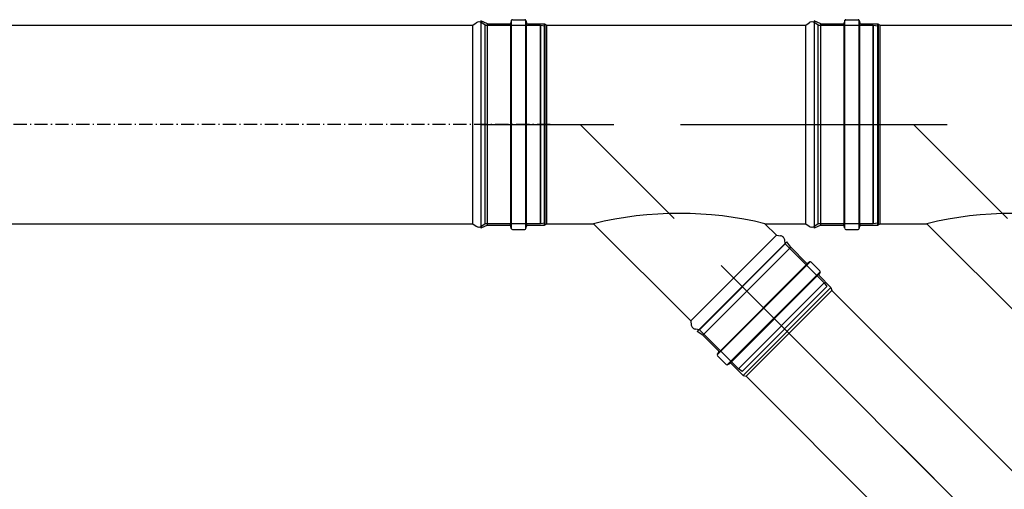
# Model space of a CAD drawing. Header units: millimetres. Extents: x -26820 to -12632, y -5851 to 1958.
# Tile 43 of 95: x -18437 to -18348, y -227 to -184. Entities that reach past the tile are written whole.
import ezdxf

# ---------------------------------------------------------------- set-up
doc = ezdxf.new("R2010")
doc.units = ezdxf.units.MM
for name, pattern in [('ACAD_ISO10W100', [18.5, 12, -3, 0.5, -3]), ('AUSGEZOGEN', [0]), ('DASHED', [181.05, 120.7, -60.35])]:
    doc.linetypes.add(name, pattern=pattern)
for name, color, linetype, lineweight in [('A-INW-SC', 30, 'Continuous', 13), ('Oś symetrii', 5, 'ACAD_ISO10W100', 20), ('Rysunek', 7, 'Continuous', 40)]:
    doc.layers.add(name, color=color, linetype=linetype, lineweight=lineweight)
for name, color, linetype in [('Jeremias - linie zewnetrzne', 7, 'Continuous'), ('Jeremias - opisy', 1, 'Continuous'), ('Jeremias - osie', 5, 'DASHED'), ('Pomocnicze', 1, 'Continuous')]:
    doc.layers.add(name, color=color, linetype=linetype)

# ---------------------------------------------------------------- blocks, each defined once
blk = doc.blocks.new('gbs-fu16_180_wzb')
at = {"layer": 'Jeremias - linie zewnetrzne'}
for p, q in [((93.99, 360), (-93.99, 360)), ((-91.39, 354), (-93.99, 360)), ((91.39, 354), (93.99, 360)), ((-91.39, 354), (91.39, 354)), ((-91.39, 354), (-91.39, 333.79)), ((91.39, 354), (91.39, 333.79)), ((-95.09, 331.34), (-95.09, 320.16)), ((-94.27, 332.35), (-92.21, 332.78)), ((-94.06, 332.18), (94.66, 332.18)), ((-92.21, 332.78), (92.21, 332.78)), ((94.27, 332.35), (92.21, 332.78)), ((95.09, 331.34), (95.09, 320.16)), ((-94.27, 319.15), (-92.21, 318.72)), ((-94.06, 319.32), (94.66, 319.32)), ((-92.21, 318.72), (92.21, 318.72)), ((-91.39, 317.72), (-91.39, 302.4)), ((91.39, 317.72), (91.39, 302.4)), ((94.27, 319.15), (92.21, 318.72)), ((-91.39, 302.4), (91.39, 302.4)), ((-91.39, 302.4), (-90, 300)), ((-90, 300), (90, 300)), ((-90, 300), (-90, 257.78)), ((91.39, 302.4), (90, 300)), ((90, 300), (90, 65.32)), ((-90, 257.78), (-178.16, 169.62)), ((-221.52, 126.26), (-186.17, 161.62)), ((-186.17, 161.62), (-185.63, 165.35)), ((-186.17, 161.62), (-108.38, 83.83)), ((-184.47, 167.68), (-184.23, 167.92)), ((-178.16, 169.62), (-181.9, 169.08)), ((-178.16, 169.62), (-100.38, 91.84)), ((-224, 123.08), (-221.52, 126.26)), ((-221.52, 126.26), (-143.74, 48.48)), ((-143.74, 48.48), (-221.52, 126.26)), ((-146.92, 46), (-224, 123.08)), ((-90, 102.22), (-100.38, 91.84)), ((-90, 102.22), (-90, 65.32)), ((-100.38, 91.84), (-100.92, 88.1)), ((-108.38, 83.83), (-143.74, 48.48)), ((-108.38, 83.83), (-104.65, 84.37)), ((-102.32, 85.53), (-102.08, 85.77)), ((-90, 65.32), (-92.26, 62.29)), ((-90, 65.32), (90, 65.32)), ((90, 65.32), (92.26, 62.29)), ((-93.09, 59.49), (-93.09, 59.83)), ((-90, 54), (-92.26, 57.02)), ((-90, 4), (-90, 54)), ((-90, 54), (90, 54)), ((90, 54), (92.26, 57.02)), ((90, 54), (90, 4)), ((93.09, 59.49), (93.09, 59.83)), ((-143.74, 48.48), (-146.92, 46)), ((-89.5, 0), (-90, 4)), ((-90, 4), (90, 4)), ((90, 4), (-90, 4)), ((89.5, 0), (-89.5, 0)), ((90, 4), (89.5, 0))]:
    blk.add_line(p, q, dxfattribs=at)
for centre, radius, start, end in [((-94.06, 331.34), 1.03, 101.76829, 180), ((-92.42, 333.79), 1.03, 281.76829, 0), ((92.42, 333.79), 1.03, 180, 258.23171), ((94.06, 331.34), 1.03, 0, 78.23171), ((-94.06, 320.16), 1.03, 180, 258.23171), ((-92.42, 317.72), 1.03, 0, 78.23171), ((92.42, 317.72), 1.03, 101.76829, 180), ((94.06, 320.16), 1.03, 281.76829, 0), ((-407.51, 180), 326.9, 346.23511, 13.76489), ((-181.56, 164.77), 4.11, 135, 171.83973), ((-181.32, 165.01), 4.11, 98.16027, 135), ((-105.23, 88.44), 4.11, 278.16027, 315), ((-104.99, 88.68), 4.11, 315, 351.83973), ((-88.97, 59.83), 4.11, 143.16027, 180), ((-88.97, 59.49), 4.11, 180, 216.83973), ((88.97, 59.83), 4.11, 0, 36.83973), ((88.97, 59.49), 4.11, 323.16027, 0)]:
    blk.add_arc(centre, radius, start, end, dxfattribs=at)
at = {"layer": 'Jeremias - opisy', "linetype": 'AUSGEZOGEN'}
blk.add_line((91.15, 302), (-91.15, 302), dxfattribs=at)
at = {"layer": 'Jeremias - osie'}
for p, q in [((0, 360), (0, 0)), ((0, 270), (-185.46, 84.54))]:
    blk.add_line(p, q, dxfattribs=at)
blk = doc.blocks.new('A$C7243')
at = {"layer": 'A-INW-SC'}
blk.add_line((0, 37.846), (37.846, 0), dxfattribs=at)
blk = doc.blocks.new('A$C15579')
at = {"layer": 'Oś symetrii', "lineweight": -3}
blk.add_line((6.009, 0), (6.009, 52.185), dxfattribs=at)
at = {"layer": 'Pomocnicze', "lineweight": -3}
blk.add_line((0.228, 6.69), (11.79, 6.69), dxfattribs=at)
at = {"layer": 'Rysunek', "lineweight": -3}
for p, q in [((11.758, 50.89), (0.26, 50.89)), ((0.37, 50.29), (0.26, 50.89)), ((0.37, 50.29), (11.648, 50.29)), ((0.37, 50.29), (0.37, 48.269)), ((11.648, 50.29), (11.758, 50.89)), ((11.648, 50.29), (11.648, 48.269)), ((0, 48.024), (0, 46.906)), ((0.043, 48.108), (11.975, 48.108)), ((0.082, 48.125), (0.288, 48.168)), ((0.288, 48.168), (11.73, 48.168)), ((11.936, 48.125), (11.73, 48.168)), ((12.018, 48.024), (12.018, 46.906)), ((0.043, 46.822), (11.975, 46.822)), ((0.082, 46.805), (0.288, 46.762)), ((0.288, 46.762), (11.73, 46.762)), ((0.37, 46.661), (0.37, 45.13)), ((11.648, 46.661), (11.648, 45.13)), ((11.936, 46.805), (11.73, 46.762)), ((0.37, 45.13), (11.648, 45.13)), ((0.37, 45.13), (0.509, 44.89)), ((0.509, 44.89), (11.509, 44.89)), ((0.509, 44.89), (0.509, 7.422)), ((11.648, 45.13), (11.509, 44.89)), ((11.509, 44.89), (11.509, 7.422)), ((0.509, 7.422), (0.283, 7.119)), ((0.509, 7.422), (11.509, 7.422)), ((11.509, 7.422), (11.735, 7.119)), ((0.201, 6.839), (0.201, 6.873)), ((0.509, 6.29), (0.283, 6.592)), ((11.509, 6.29), (11.735, 6.592)), ((11.818, 6.839), (11.818, 6.873))]:
    blk.add_line(p, q, dxfattribs=at)
blk.add_lwpolyline([(0.509, 1.29), (0.509, 6.29), (11.509, 6.29), (11.509, 1.29), (11.459, 0.89), (0.559, 0.89), (0.509, 1.29), (11.509, 1.29)], close=True, dxfattribs=at)
for centre, radius, start, end in [((0.267, 48.269), 0.103, 281.76829, 0), ((11.751, 48.269), 0.103, 180, 258.23171), ((0.103, 48.024), 0.103, 101.76829, 180), ((11.915, 48.024), 0.103, 0, 78.23171), ((0.103, 46.906), 0.103, 180, 258.23171), ((0.267, 46.661), 0.103, 0, 78.23171), ((11.751, 46.661), 0.103, 101.76829, 180), ((11.915, 46.906), 0.103, 281.76829, 0), ((0.612, 6.873), 0.411, 143.16027, 180), ((0.612, 6.839), 0.411, 180, 216.83973), ((11.406, 6.873), 0.411, 0, 36.83973), ((11.406, 6.839), 0.411, 323.16027, 0)]:
    blk.add_arc(centre, radius, start, end, dxfattribs=at)
blk = doc.blocks.new('A$C19638')
at = {"layer": 'Oś symetrii', "lineweight": -3}
blk.add_line((95.09, 0), (95.09, 1010), dxfattribs=at)
at = {"layer": 'Rysunek', "lineweight": -3}
for p, q in [((5.09, 945), (5.09, 70.32)), ((185.09, 945), (185.09, 70.32)), ((2.01, 64.49), (2.01, 64.83)), ((5.09, 70.32), (2.83, 67.29)), ((5.09, 70.32), (185.09, 70.32)), ((185.09, 70.32), (187.35, 67.29)), ((188.18, 64.49), (188.18, 64.83)), ((5.09, 59), (2.83, 62.02)), ((185.09, 59), (187.35, 62.02))]:
    blk.add_line(p, q, dxfattribs=at)
blk.add_lwpolyline([(5.09, 9), (5.09, 59), (185.09, 59), (185.09, 9), (184.59, 5), (5.59, 5), (5.09, 9), (185.09, 9)], close=True, dxfattribs=at)
for centre, start, end in [((6.12, 64.83), 143.16027, 180), ((6.12, 64.49), 180, 216.83973), ((184.06, 64.83), 0, 36.83973), ((184.06, 64.49), 323.16027, 0)]:
    blk.add_arc(centre, 4.11, start, end, dxfattribs=at)

msp = doc.modelspace()

# ---------------------------------------------------------------- block references
at = {"layer": 'A-INW-SC', "color": 7, "xscale": 0.1, "yscale": 0.1, "zscale": 0.1, "rotation": 90}
msp.add_blockref('A$C19638', (-18388.946, -203.345), dxfattribs=at)
at = {"layer": 'A-INW-SC', "color": 7, "rotation": 45}
msp.add_blockref('A$C15579', (-18339.809, -248.771), dxfattribs=at)
at = {"layer": 'A-INW-SC', "color": 7}
msp.add_blockref('A$C7243', (-18367.7, -250.228), dxfattribs=at)
at = {"layer": 'Jeremias - linie zewnetrzne', "color": 7, "xscale": 0.1, "yscale": 0.1, "zscale": 0.1, "rotation": 89.99999999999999}
for p in [(-18359.246, -193.836), (-18329.005, -193.836)]:
    msp.add_blockref('gbs-fu16_180_wzb', p, dxfattribs=at)

doc.saveas('drawing.dxf')
